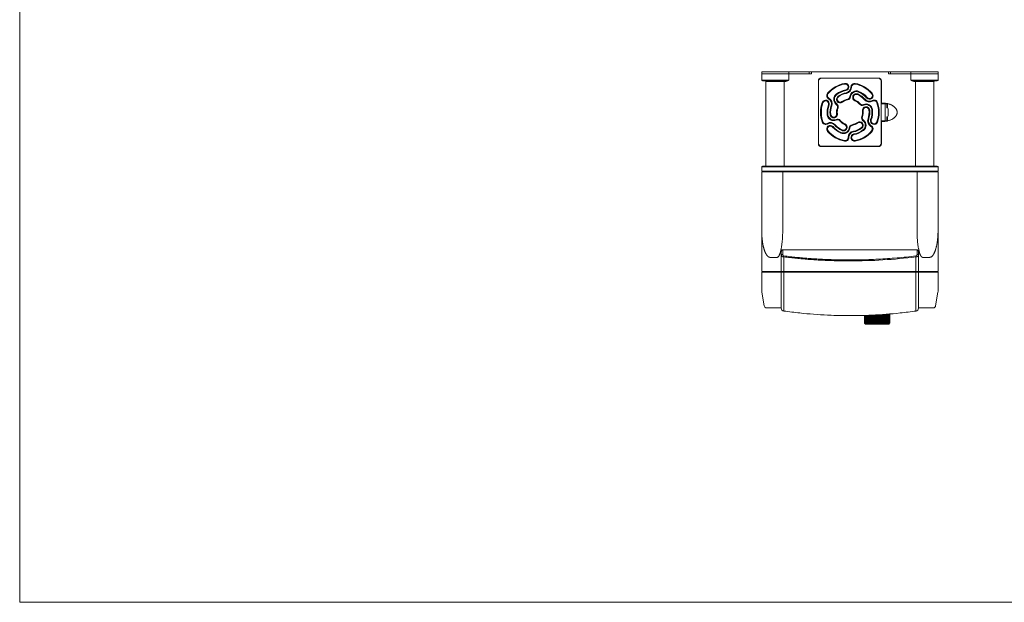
# Model space of a CAD drawing. Header units: millimetres. Extents: x -473 to 23648, y -382 to 1866.
# Tile 1 of 256: x -473 to 231, y -382 to 34. Entities that reach past the tile are written whole.
import ezdxf

# ---------------------------------------------------------------- set-up
doc = ezdxf.new("R2010")
doc.units = ezdxf.units.MM
doc.header["$LTSCALE"] = 80
doc.layers.get('0').update_dxf_attribs({"linetype": 'CONTINUOUS'})

msp = doc.modelspace()

# ---------------------------------------------------------------- linework, layer by layer
at = {"lineweight": 0}
for p, q in [((-472.508, 647.262), (-472.508, -382.445)), ((-472.508, -382.445), (1955.104, -382.445))]:
    msp.add_line(p, q, dxfattribs=at)
at = {"linetype": 'Continuous', "lineweight": 0}
for p, q in [((57.764, -4.635), (57.764, -3.135)), ((57.764, -3.135), (77.146, -3.135)), ((57.764, -4.635), (57.764, -9.135)), ((57.764, -4.635), (91.764, -4.635)), ((57.764, -4.635), (93.257, -4.635)), ((77.146, -3.135), (77.146, -4.635)), ((77.146, -3.135), (93.257, -3.135)), ((77.146, -9.135), (77.146, -4.635)), ((91.764, -4.635), (91.764, -3.135)), ((93.257, -3.135), (93.257, -4.635)), ((93.257, -3.135), (148.27, -3.135)), ((148.27, -3.135), (148.27, -4.635)), ((148.27, -3.135), (153.275, -3.135)), ((148.27, -4.635), (183.764, -4.635)), ((149.764, -3.135), (149.764, -4.635)), ((149.764, -4.635), (153.275, -4.635)), ((153.275, -3.135), (183.764, -3.135)), ((164.382, -3.135), (164.382, -4.635)), ((164.382, -4.635), (164.382, -9.135)), ((164.382, -4.635), (183.764, -4.635)), ((183.764, -3.135), (183.764, -4.635)), ((183.764, -4.635), (183.764, -9.135)), ((57.764, -9.135), (77.146, -9.135)), ((58.264, -9.635), (73.956, -9.635)), ((60.764, -10.135), (60.764, -70.635)), ((73.956, -10.135), (60.764, -10.135)), ((73.764, -9.635), (73.764, -70.635)), ((73.956, -9.635), (73.956, -10.135)), ((74.381, -9.618), (74.446, -10.102)), ((98.264, -54.635), (98.264, -9.635)), ((98.464, -9.835), (98.464, -54.435)), ((141.264, -7.635), (100.264, -7.635)), ((100.264, -7.835), (100.464, -7.835)), ((141.064, -7.835), (100.464, -7.835)), ((106.764, -7.835), (106.764, -7.635)), ((108.264, -7.635), (108.264, -7.835)), ((133.264, -7.635), (133.264, -7.835)), ((134.764, -7.835), (134.764, -7.635)), ((141.064, -7.835), (141.264, -7.835)), ((143.064, -54.435), (143.064, -9.835)), ((143.264, -9.635), (143.264, -25.935)), ((164.382, -9.135), (183.764, -9.135)), ((167.147, -9.618), (167.082, -10.102)), ((167.572, -10.135), (167.572, -9.635)), ((167.572, -9.635), (183.264, -9.635)), ((180.764, -10.135), (167.572, -10.135)), ((167.764, -9.635), (167.764, -70.635)), ((173.764, -9.635), (173.764, -10.135)), ((177.764, -9.635), (177.764, -10.135)), ((180.764, -10.135), (180.764, -70.635)), ((98.264, -20.135), (98.464, -20.135)), ((140.57, -25.154), (140.098, -25.32)), ((143.064, -26.135), (146.064, -26.135)), ((147.564, -25.935), (143.264, -25.935)), ((144.59, -26.135), (144.588, -25.935)), ((146.064, -38.135), (146.064, -26.135)), ((146.064, -26.135), (147.564, -26.135)), ((147.264, -26.135), (147.264, -28.885)), ((147.564, -28.947), (147.564, -25.935)), ((100.464, -29.278), (100.464, -34.991)), ((148.014, -29.635), (148.014, -34.635)), ((101.43, -38.949), (100.958, -39.115)), ((143.064, -38.135), (146.064, -38.135)), ((143.264, -38.335), (143.264, -54.635)), ((143.264, -38.335), (147.564, -38.335)), ((144.664, -38.335), (144.663, -38.135)), ((146.064, -38.135), (147.564, -38.135)), ((147.264, -35.385), (147.264, -38.135)), ((147.564, -38.335), (147.564, -35.322)), ((98.464, -44.135), (98.264, -44.135)), ((98.475, -54.635), (98.264, -54.635)), ((143.264, -54.635), (143.053, -54.635)), ((100.264, -56.635), (141.264, -56.635)), ((100.464, -56.435), (141.064, -56.435)), ((57.764, -74.135), (57.764, -71.135)), ((57.764, -71.135), (183.764, -71.135)), ((57.764, -74.135), (183.764, -74.135)), ((57.764, -116.765), (57.764, -74.635)), ((57.764, -74.635), (183.764, -74.635)), ((58.264, -70.635), (183.264, -70.635)), ((58.364, -74.635), (58.364, -74.235)), ((58.364, -74.235), (183.164, -74.235)), ((59.064, -74.235), (59.064, -74.135)), ((59.064, -74.235), (59.064, -74.135)), ((60.064, -74.635), (60.064, -74.235)), ((60.564, -74.235), (60.564, -74.135)), ((68.754, -74.635), (68.754, -74.235)), ((68.764, -74.135), (68.764, -74.235)), ((71.364, -74.635), (71.364, -74.235)), ((72.064, -74.235), (72.064, -74.135)), ((72.064, -74.235), (72.064, -74.135)), ((72.764, -74.635), (72.764, -116.35)), ((73.064, -74.635), (73.064, -74.235)), ((73.564, -74.235), (73.564, -74.135)), ((167.964, -74.235), (167.964, -74.135)), ((168.464, -74.635), (168.464, -74.235)), ((168.764, -116.35), (168.764, -74.635)), ((169.464, -74.235), (169.464, -74.135)), ((169.464, -74.235), (169.464, -74.135)), ((170.164, -74.635), (170.164, -74.235)), ((172.764, -74.135), (172.764, -74.235)), ((172.781, -74.635), (172.781, -74.235)), ((180.964, -74.235), (180.964, -74.135)), ((181.464, -74.635), (181.464, -74.235)), ((182.464, -74.235), (182.464, -74.135)), ((182.464, -74.235), (182.464, -74.135)), ((183.164, -74.635), (183.164, -74.235)), ((183.764, -71.135), (183.764, -74.135)), ((183.764, -74.635), (183.764, -116.765)), ((183.764, -74.635), (183.764, -116.765)), ((57.764, -145.985), (57.764, -116.765)), ((183.764, -145.985), (183.764, -116.765)), ((71.764, -145.085), (71.764, -131.933)), ((72.764, -133.791), (72.764, -130.485)), ((168.764, -130.485), (72.764, -130.485)), ((168.764, -130.485), (168.764, -133.791)), ((169.764, -131.933), (169.764, -145.085)), ((68.764, -135.842), (63.764, -135.842)), ((73.533, -145.085), (73.533, -135.523)), ((167.995, -145.085), (167.995, -135.523)), ((177.764, -135.842), (172.764, -135.842)), ((183.764, -145.985), (57.764, -145.985)), ((57.764, -159.818), (57.764, -146.485)), ((57.764, -159.819), (57.764, -146.485)), ((57.764, -146.485), (183.764, -146.485)), ((58.464, -146.485), (58.464, -145.985)), ((71.764, -145.085), (71.764, -145.985)), ((71.764, -146.485), (71.764, -168.324)), ((72.464, -146.485), (72.464, -145.985)), ((73.533, -145.085), (73.533, -145.985)), ((73.533, -146.485), (73.533, -168.387)), ((74.771, -146.485), (74.771, -145.985)), ((166.757, -146.485), (166.757, -145.985)), ((167.995, -145.085), (167.995, -145.985)), ((167.995, -146.485), (167.995, -168.385)), ((169.064, -146.485), (169.064, -145.985)), ((169.764, -145.085), (169.764, -145.985)), ((169.764, -146.485), (169.764, -168.324)), ((183.064, -146.485), (183.064, -145.985)), ((183.764, -146.485), (183.764, -159.819)), ((59.472, -170.48), (57.832, -160.641)), ((182.056, -170.48), (183.696, -160.641)), ((71.764, -168.324), (71.764, -172.247)), ((169.764, -172.247), (169.764, -168.324)), ((71.764, -171.985), (61.247, -171.985)), ((180.28, -171.985), (169.763, -171.985)), ((104.831, -177.116), (105.355, -177.14)), ((131.256, -182.785), (131.256, -177.302)), ((131.256, -182.785), (131.256, -177.302)), ((131.256, -182.785), (131.268, -182.785)), ((131.268, -182.785), (131.268, -177.301)), ((131.305, -182.785), (131.305, -177.3)), ((131.305, -182.785), (131.367, -182.785)), ((131.367, -182.785), (131.367, -177.298)), ((131.453, -182.785), (131.453, -177.295)), ((131.453, -182.785), (131.563, -182.785)), ((131.563, -182.785), (131.563, -177.291)), ((131.697, -182.785), (131.697, -177.286)), ((131.697, -182.785), (131.854, -182.785)), ((131.854, -182.785), (131.854, -177.281)), ((132.034, -182.785), (132.034, -177.275)), ((132.034, -182.785), (132.237, -182.785)), ((132.237, -182.785), (132.237, -177.268)), ((132.462, -182.785), (132.462, -177.26)), ((132.462, -182.785), (132.708, -182.785)), ((132.504, -183.085), (132.504, -182.945)), ((132.708, -182.785), (132.708, -177.251)), ((132.96, -183.085), (132.96, -177.243)), ((132.975, -182.785), (132.975, -177.242)), ((132.975, -182.785), (133.262, -182.785)), ((133.262, -182.785), (133.262, -177.232)), ((133.495, -183.085), (133.495, -177.224)), ((133.568, -182.785), (133.568, -177.221)), ((133.568, -182.785), (133.892, -182.785)), ((133.892, -182.785), (133.892, -177.21)), ((134.104, -183.085), (134.104, -177.203)), ((134.234, -182.785), (134.234, -177.198)), ((134.234, -182.785), (134.592, -182.785)), ((134.592, -182.785), (134.592, -177.186)), ((134.781, -183.085), (134.781, -177.179)), ((134.966, -182.785), (134.966, -177.173)), ((134.966, -182.785), (135.354, -182.785)), ((135.354, -182.785), (135.354, -177.159)), ((135.518, -183.085), (135.518, -177.154)), ((135.756, -182.785), (135.756, -177.145)), ((135.756, -182.785), (136.17, -182.785)), ((136.17, -182.785), (136.17, -177.131)), ((136.697, -177.116), (136.173, -177.14)), ((136.306, -183.085), (136.306, -177.128)), ((136.595, -182.785), (136.595, -177.12)), ((136.595, -182.785), (137.031, -182.785)), ((137.031, -182.785), (137.031, -177.099)), ((137.138, -183.085), (137.138, -177.093)), ((137.475, -182.785), (137.475, -177.072)), ((137.475, -182.785), (137.927, -182.785)), ((137.927, -182.785), (137.927, -177.045)), ((138.004, -183.085), (138.004, -177.04)), ((138.385, -182.785), (138.385, -177.017)), ((138.385, -182.785), (138.848, -182.785)), ((138.848, -182.785), (138.848, -176.989)), ((138.895, -183.085), (138.895, -176.986)), ((139.315, -182.785), (139.315, -176.961)), ((139.315, -182.785), (139.785, -182.785)), ((139.785, -182.785), (139.785, -176.932)), ((139.801, -183.085), (139.801, -176.931)), ((140.256, -183.085), (140.256, -176.904)), ((140.256, -182.785), (140.727, -182.785)), ((140.727, -182.785), (140.727, -176.875)), ((141.166, -183.085), (141.166, -176.849)), ((141.197, -182.785), (141.197, -176.847)), ((141.197, -182.785), (141.664, -182.785)), ((141.664, -182.785), (141.664, -176.818)), ((142.065, -183.085), (142.065, -176.794)), ((142.127, -182.785), (142.127, -176.79)), ((142.127, -182.785), (142.585, -182.785)), ((142.585, -182.785), (142.585, -176.762)), ((142.945, -183.085), (142.945, -176.741)), ((143.037, -182.785), (143.037, -176.735)), ((143.037, -182.785), (143.481, -182.785)), ((143.481, -182.785), (143.481, -176.708)), ((143.795, -183.085), (143.795, -176.689)), ((143.917, -182.785), (143.917, -176.682)), ((143.917, -182.785), (144.342, -182.785)), ((144.342, -182.785), (144.342, -176.656)), ((144.606, -183.085), (144.606, -176.64)), ((144.756, -182.785), (144.756, -176.631)), ((144.756, -182.785), (145.158, -182.785)), ((145.158, -182.785), (145.158, -176.606)), ((145.37, -183.085), (145.37, -176.594)), ((145.546, -182.785), (145.546, -176.583)), ((145.546, -182.785), (145.92, -182.785)), ((145.92, -182.785), (145.92, -176.56)), ((146.078, -183.085), (146.078, -176.551)), ((146.278, -182.785), (146.278, -176.539)), ((146.278, -182.785), (146.62, -182.785)), ((146.62, -182.785), (146.62, -176.508)), ((146.721, -183.085), (146.721, -176.499)), ((146.944, -182.785), (146.944, -176.479)), ((146.944, -182.785), (147.25, -182.785)), ((147.25, -182.785), (147.25, -176.452)), ((147.295, -183.085), (147.295, -176.448)), ((147.537, -182.785), (147.537, -176.426)), ((147.537, -182.785), (147.804, -182.785)), ((147.791, -183.085), (147.791, -182.88)), ((147.804, -182.785), (147.804, -176.403)), ((148.05, -182.785), (148.05, -176.381)), ((148.05, -182.785), (148.275, -182.785)), ((148.275, -182.785), (148.275, -176.36)), ((148.478, -182.785), (148.478, -176.342)), ((148.478, -182.785), (148.658, -182.785)), ((148.658, -182.785), (148.658, -176.326)), ((148.816, -182.785), (148.816, -176.312)), ((148.816, -182.785), (148.949, -182.785)), ((148.949, -182.785), (148.949, -176.3)), ((149.059, -182.785), (149.059, -176.29)), ((149.059, -182.785), (149.145, -182.785)), ((149.145, -182.785), (149.145, -176.283)), ((149.207, -182.785), (149.207, -176.277)), ((149.207, -182.785), (149.244, -182.785)), ((149.244, -182.785), (149.244, -176.274)), ((149.256, -182.785), (149.256, -176.273)), ((149.256, -182.785), (149.256, -176.273)), ((131.604, -183.085), (131.568, -183.085)), ((131.663, -183.085), (131.663, -183.071)), ((131.663, -183.085), (148.908, -183.085)), ((131.756, -183.085), (131.756, -183.285)), ((148.756, -183.285), (131.756, -183.285)), ((131.853, -183.085), (131.853, -183.048)), ((148.456, -183.585), (132.056, -183.585)), ((132.134, -183.085), (132.134, -183.013)), ((148.204, -183.085), (148.204, -182.983)), ((148.53, -183.085), (148.53, -183.034)), ((148.756, -183.085), (148.756, -183.285)), ((148.766, -183.085), (148.766, -183.061)), ((148.908, -183.085), (148.908, -183.075)), ((148.956, -183.085), (148.944, -183.085))]:
    msp.add_line(p, q, dxfattribs=at)
for centre, radius, start, end in [((58.264, -9.135), 0.5, 180, 270), ((60.264, -10.135), 0.5, 0, 90), ((70.264, -10.135), 0.5, 0, 90), ((73.957, -4.063), 5.572, 269.986125, 274.362795), ((73.957, -6.419), 3.716, 269.980638, 277.559626), ((100.264, -9.635), 2, 90, 180), ((100.464, -9.835), 2, 90, 180), ((120.764, -32.135), 21, 100.583803, 139.416472), ((120.764, -32.135), 20.5, 100.583803, 139.416472), ((117.389, -14.072), 2.625, 280.583803, 100.583803), ((117.389, -14.072), 2.125, 280.583803, 100.583803), ((117.389, -14.072), 4.125, 280.583803, 0), ((117.389, -14.072), 4.625, 280.583803, 0), ((124.139, -14.072), 2.625, 79.416197, 180), ((124.139, -14.072), 2.125, 79.416197, 180), ((120.764, -32.135), 20.5, 40.583138, 79.416197), ((120.764, -32.135), 21, 40.583138, 79.416197), ((141.064, -9.835), 2, 0, 90), ((141.264, -9.635), 2, 0, 90), ((167.569, -6.447), 3.687, 262.411348, 270.048771), ((167.568, -4.116), 5.519, 265.616334, 270.035015), ((171.264, -10.135), 0.5, 90, 180), ((181.264, -10.135), 0.5, 90, 180), ((183.264, -9.135), 0.5, 270, 0), ((106.809, -20.181), 2.625, 139.416472, 239.998384), ((106.809, -20.181), 2.125, 139.416472, 239.998384), ((113.84, -22.796), 4.625, 126.556193, 233.433463), ((113.84, -22.796), 4.125, 126.556193, 233.433463), ((120.764, -32.135), 16.25, 100.583803, 126.556193), ((113.84, -22.796), 2.625, 126.556193, 306.556193), ((120.764, -32.135), 15.75, 100.583803, 126.556193), ((113.84, -22.796), 2.125, 126.556193, 306.556193), ((120.764, -32.135), 14.25, 100.583803, 126.556193), ((120.764, -32.135), 13.75, 100.583803, 126.556193), ((118.683, -20.697), 2.125, 280.310168, 353.431523), ((118.683, -20.697), 2.625, 280.310168, 353.431523), ((125.389, -21.469), 4.625, 66.556193, 173.431523), ((125.389, -21.469), 4.125, 66.556193, 173.431523), ((125.389, -21.469), 2.625, 66.556193, 246.007622), ((125.389, -21.469), 2.125, 66.556193, 245.929716), ((120.764, -32.135), 13.75, 40.583803, 66.556193), ((120.764, -32.135), 14.25, 40.583803, 66.556193), ((120.764, -32.135), 15.75, 40.583803, 66.556193), ((120.764, -32.135), 16.25, 40.583803, 66.556193), ((134.719, -20.181), 2.625, 220.583803, 40.583138), ((134.719, -20.181), 2.125, 220.583803, 40.583138), ((120.764, -32.135), 21, 160.485077, 199.416042), ((120.764, -32.135), 20.5, 160.493911, 171.990057), ((103.434, -26.026), 2.625, 340.583803, 159.792941), ((103.434, -26.026), 2.125, 340.583803, 159.715313), ((120.764, -32.135), 16.25, 160.583803, 186.556193), ((120.764, -32.135), 15.75, 160.583803, 186.556193), ((103.434, -26.026), 4.125, 340.583803, 59.998384), ((103.434, -26.026), 4.625, 340.583803, 59.998384), ((120.764, -32.135), 14.25, 160.583803, 186.556193), ((120.764, -32.135), 13.75, 160.583803, 186.556193), ((109.818, -28.218), 2.125, 340.310732, 53.433463), ((109.818, -28.218), 2.625, 340.310732, 53.433463), ((120.764, -32.135), 9.5, 100.310168, 126.556193), ((120.764, -32.135), 9, 100.310168, 126.556193), ((120.764, -32.135), 9, 40.309015, 66.715163), ((120.764, -32.135), 9.5, 40.309015, 66.69535), ((129.629, -24.614), 2.625, 220.309015, 293.430923), ((129.629, -24.614), 2.125, 220.309015, 293.430923), ((132.313, -30.808), 4.625, 6.556193, 113.430923), ((132.313, -30.808), 4.125, 6.556193, 113.430923), ((134.719, -20.181), 4.625, 220.583803, 299.999888), ((134.719, -20.181), 4.125, 220.583803, 299.999888), ((138.094, -26.026), 2.625, 19.415493, 119.999888), ((138.094, -26.026), 2.125, 19.415493, 119.999888), ((120.764, -32.135), 20.5, 340.527642, 19.415493), ((120.764, -32.135), 21, 340.522248, 19.415493), ((120.764, -32.135), 20.5, 188.009943, 199.416042), ((109.215, -33.462), 4.625, 186.556193, 293.434803), ((109.215, -33.462), 4.125, 186.556193, 293.434803), ((109.215, -33.462), 2.125, 186.556193, 6.55593), ((120.764, -32.135), 9.5, 160.310732, 186.55593), ((120.764, -32.135), 9, 160.310732, 186.55593), ((131.709, -36.052), 2.625, 160.308426, 233.432263), ((120.764, -32.135), 9, 340.308426, 6.67784), ((132.313, -30.808), 2.625, 6.556193, 186.130897), ((120.764, -32.135), 9.5, 340.308426, 6.662534), ((132.313, -30.808), 2.125, 6.556193, 186.070629), ((120.764, -32.135), 13.75, 340.583803, 6.556193), ((120.764, -32.135), 14.25, 340.583803, 6.556193), ((120.764, -32.135), 15.75, 340.583803, 6.556193), ((120.764, -32.135), 16.25, 340.583803, 6.556193), ((147.264, -29.635), 0.75, 0, 90), ((147.264, -34.635), 0.75, 270, 0), ((103.434, -38.243), 2.625, 199.416042, 299.996657), ((103.434, -38.243), 2.125, 199.416042, 299.996657), ((106.808, -44.089), 2.625, 40.583803, 219.556223), ((106.808, -44.089), 4.625, 40.583803, 119.996657), ((106.808, -44.089), 2.125, 40.583803, 219.4554), ((106.808, -44.089), 4.125, 40.583803, 119.996657), ((120.763, -32.135), 14.25, 220.583803, 246.556193), ((120.763, -32.135), 13.75, 220.583803, 246.556193), ((111.899, -39.655), 2.625, 40.310143, 113.434803), ((111.899, -39.655), 2.125, 40.310143, 113.434803), ((120.764, -32.135), 9.5, 220.310143, 246.55487), ((120.764, -32.135), 9, 220.310143, 246.55487), ((116.138, -42.8), 2.125, 246.556193, 66.55487), ((122.844, -43.572), 2.625, 100.30899, 173.434203), ((122.844, -43.572), 2.125, 100.30899, 173.434203), ((120.764, -32.135), 9, 280.30899, 306.554074), ((120.764, -32.135), 9.5, 280.30899, 306.554074), ((127.687, -41.473), 2.625, 306.556193, 126.554074), ((127.687, -41.473), 2.125, 306.556193, 126.554074), ((131.709, -36.052), 2.125, 160.308426, 233.432263), ((127.687, -41.473), 4.125, 306.556193, 53.432263), ((127.687, -41.473), 4.625, 306.556193, 53.432263), ((138.094, -38.243), 4.625, 160.583803, 239.998161), ((138.094, -38.243), 4.125, 160.583803, 239.998161), ((138.094, -38.243), 2.625, 160.583803, 340.099638), ((138.094, -38.243), 2.125, 160.583803, 340.052232), ((134.719, -44.089), 2.625, 319.415063, 59.998161), ((144.465, -23.993), 14.688, 265.308483, 272.860863), ((120.764, -32.135), 21, 220.455038, 259.415337), ((120.764, -32.135), 20.5, 220.466509, 259.415337), ((120.763, -32.135), 16.25, 220.583803, 246.556193), ((120.763, -32.135), 15.75, 220.583803, 246.556193), ((116.138, -42.8), 4.625, 246.556193, 353.434203), ((116.138, -42.8), 4.125, 246.556193, 353.434203), ((124.139, -50.197), 4.625, 100.583803, 179.996545), ((124.139, -50.197), 4.125, 100.583803, 179.996545), ((124.139, -50.197), 2.625, 100.583803, 279.65597), ((124.139, -50.197), 2.125, 100.583803, 279.565003), ((120.764, -32.135), 13.75, 280.583803, 306.556193), ((120.764, -32.135), 14.25, 280.583803, 306.556193), ((120.764, -32.135), 15.75, 280.583803, 306.556193), ((120.764, -32.135), 16.25, 280.583803, 306.556193), ((120.764, -32.135), 20.5, 280.477273, 319.415063), ((120.764, -32.135), 21, 280.466923, 319.415063), ((134.719, -44.089), 2.125, 319.415063, 59.998161), ((100.264, -54.635), 2, 180, 270), ((100.464, -54.435), 2, 180, 270), ((117.389, -50.197), 2.625, 259.415337, 359.996545), ((117.389, -50.197), 2.125, 259.415337, 359.996545), ((141.064, -54.435), 2, 270, 0), ((141.264, -54.635), 2, 270, 0), ((58.264, -71.135), 0.5, 90, 180), ((183.264, -71.135), 0.5, 0, 90), ((120.751, 252.957), 391.342, 270.001868, 276.933797), ((62.764, -159.819), 5, 180, 189.462322), ((178.764, -159.819), 5, 350.537678, 0), ((61.247, -170.185), 1.8, 189.462322, 270), ((73.764, -172.247), 2, 180, 262.118856), ((120.737, 167.104), 344.587, 262.11924, 264.035854), ((120.782, 167.532), 345.017, 264.035647, 267.349992), ((120.745, 167.532), 345.017, 272.650007, 275.964353), ((120.791, 167.104), 344.587, 275.964146, 277.88076), ((167.764, -172.247), 2, 277.881145, 359.999999), ((180.28, -170.185), 1.8, 270.002278, 350.538052), ((120.766, 167.103), 344.588, 267.436618, 269.999553), ((120.761, 167.103), 344.588, 270.000447, 272.563382), ((131.556, -182.785), 0.3, 180, 252.000003), ((131.565, -182.785), 0.296, 180.000491, 181.106803), ((131.568, -182.785), 0.3, 181.050495, 267.720313), ((148.956, -182.785), 0.3, 270, 0), ((148.944, -182.785), 0.3, 272.337629, 0.040755), ((131.604, -182.785), 0.299, 260.63822, 263.151695), ((131.568, -182.789), 0.296, 267.732371, 269.998003), ((131.604, -182.789), 0.296, 263.140538, 269.9847), ((131.663, -182.791), 0.294, 258.444135, 269.965034), ((131.746, -182.798), 0.287, 251.648608, 253.615991), ((131.747, -182.796), 0.289, 253.610816, 269.946435), ((132.056, -183.285), 0.3, 180, 270.000008), ((131.853, -182.802), 0.282, 251.440257, 269.935714), ((131.982, -182.81), 0.274, 251.165083, 269.924932), ((148.456, -183.285), 0.3, 269.999992, 0), ((148.53, -182.81), 0.274, 270.075068, 288.834924), ((148.659, -182.802), 0.282, 270.064286, 288.559747), ((148.766, -182.796), 0.289, 270.053565, 286.389184), ((148.766, -182.798), 0.287, 286.384009, 288.35139), ((148.849, -182.791), 0.294, 270.034966, 281.555865), ((148.908, -182.789), 0.296, 270.0153, 276.859462), ((148.944, -182.789), 0.296, 270.002094, 272.324726)]:
    msp.add_arc(centre, radius, start, end, dxfattribs=at)
for points, start_tangent, end_tangent in [([(71.951, -9.135), (71.949, -9.206), (71.941, -9.275), (71.928, -9.342), (71.911, -9.405), (71.889, -9.462), (71.863, -9.512), (71.833, -9.555), (71.801, -9.589), (71.767, -9.614), (71.731, -9.629), (71.694, -9.635)], (0, -1), (-1, 0)), ([(74.573, -9.135), (74.571, -9.207), (74.562, -9.279), (74.549, -9.347), (74.531, -9.411), (74.508, -9.468), (74.481, -9.519), (74.45, -9.561), (74.417, -9.595), (74.381, -9.618)], (0, -1), (-0.8921167, -0.4518051)), ([(75.936, -9.385), (75.466, -9.472), (75.054, -9.54), (74.694, -9.588), (74.381, -9.618)], (-0.9814969, -0.1914782), (-0.9971471, -0.0754826)), ([(76.04, -9.635), (75.587, -9.81), (75.171, -9.945), (74.791, -10.042), (74.446, -10.102)], (-0.9241111, -0.3821238), (-0.9911384, -0.1328331)), ([(77.146, -9.135), (76.746, -9.219), (76.344, -9.303), (75.936, -9.385)], (-0.9782309, -0.2075194), (-0.9814949, -0.1914883)), ([(77.146, -9.135), (76.785, -9.304), (76.419, -9.471), (76.04, -9.635)], (-0.9045294, -0.4264113), (-0.9241269, -0.3820857)), ([(165.488, -9.635), (165.109, -9.471), (164.742, -9.304), (164.382, -9.135)], (-0.9241269, 0.3820857), (-0.9045294, 0.4264113)), ([(165.591, -9.385), (165.184, -9.303), (164.782, -9.219), (164.382, -9.135)], (-0.9814949, 0.1914883), (-0.9782309, 0.2075193)), ([(167.082, -10.102), (166.736, -10.042), (166.356, -9.945), (165.941, -9.81), (165.488, -9.635)], (-0.9911384, 0.132833), (-0.9241112, 0.3821237)), ([(167.147, -9.618), (166.834, -9.588), (166.474, -9.54), (166.061, -9.472), (165.591, -9.385)], (-0.9971471, 0.0754826), (-0.9814969, 0.1914781)), ([(166.954, -9.135), (166.957, -9.207), (166.965, -9.279), (166.979, -9.347), (166.997, -9.411), (167.02, -9.468), (167.047, -9.519), (167.078, -9.561), (167.111, -9.595), (167.147, -9.618)], (0, -1), (0.8921167, -0.4518051)), ([(169.576, -9.135), (169.579, -9.206), (169.587, -9.275), (169.599, -9.342), (169.617, -9.405), (169.639, -9.462), (169.665, -9.512), (169.694, -9.555), (169.727, -9.589), (169.761, -9.614), (169.797, -9.629), (169.833, -9.635)], (0, -1), (1, 0)), ([(143.264, -25.638), (144.23, -25.59), (145.198, -25.607), (146.158, -25.686), (147.097, -25.827), (147.566, -25.922)], (0.9966401, 0.081906), (0.976625, -0.2149502)), ([(147.566, -25.922), (148.003, -26.026), (148.867, -26.277), (149.678, -26.574), (150.429, -26.909), (151.113, -27.274), (151.722, -27.656), (152.247, -28.042), (152.696, -28.423), (153.078, -28.799), (153.404, -29.169), (153.68, -29.532), (153.911, -29.89), (154.102, -30.243), (154.257, -30.592), (154.379, -30.938), (154.468, -31.282), (154.527, -31.623), (154.556, -31.964), (154.556, -32.304), (154.527, -32.645), (154.468, -32.987), (154.379, -33.33), (154.258, -33.676), (154.103, -34.025), (153.911, -34.378), (153.68, -34.736), (153.404, -35.1), (153.079, -35.469), (152.696, -35.845), (152.248, -36.226), (151.722, -36.612), (151.113, -36.995), (150.429, -37.36), (149.678, -37.695), (148.867, -37.992), (148.003, -38.243), (147.566, -38.347)], (0.976625, -0.2149502), (-0.976625, -0.2149502)), ([(111.823, -33.162), (111.838, -33.361), (111.838, -33.562), (111.822, -33.763), (111.792, -33.962), (111.746, -34.158), (111.685, -34.349), (111.61, -34.536), (111.52, -34.716), (111.418, -34.889), (111.302, -35.054), (111.174, -35.209), (111.034, -35.354), (110.884, -35.488), (110.724, -35.609), (110.555, -35.719), (110.378, -35.815), (110.195, -35.897), (110.005, -35.965), (109.811, -36.018), (109.614, -36.056), (109.414, -36.079), (109.213, -36.087), (109.012, -36.079), (108.812, -36.056), (108.615, -36.017), (108.421, -35.964), (108.232, -35.896), (108.048, -35.813), (107.871, -35.717), (107.703, -35.608), (107.543, -35.486), (107.393, -35.352), (107.253, -35.207), (107.126, -35.051), (107.01, -34.887), (106.907, -34.714), (106.818, -34.533), (106.743, -34.346), (106.683, -34.154), (106.637, -33.959), (106.607, -33.762)], (0.114173, -0.9934609), (-0.1141776, 0.9934604)), ([(115.094, -45.208), (115.28, -45.281), (115.472, -45.339), (115.669, -45.383), (115.868, -45.411), (116.069, -45.424), (116.27, -45.422), (116.47, -45.404), (116.669, -45.371), (116.864, -45.323), (117.055, -45.26), (117.241, -45.182), (117.42, -45.091), (117.592, -44.986), (117.755, -44.868), (117.909, -44.738), (118.052, -44.597), (118.184, -44.445), (118.304, -44.284), (118.411, -44.114), (118.505, -43.936), (118.585, -43.751), (118.651, -43.561), (118.702, -43.367), (118.737, -43.169), (118.758, -42.969), (118.763, -42.768), (118.753, -42.567), (118.727, -42.367), (118.687, -42.17), (118.631, -41.977), (118.561, -41.788), (118.476, -41.606), (118.378, -41.43), (118.266, -41.263), (118.142, -41.104), (118.007, -40.956), (117.86, -40.818), (117.703, -40.692), (117.537, -40.578), (117.363, -40.478), (117.183, -40.392)], (0.9174507, -0.3978495), (-0.9174415, 0.3978707)), ([(147.566, -38.347), (147.097, -38.442), (146.158, -38.583), (145.198, -38.662)], (-0.976625, -0.2149502), (-0.9987535, -0.049914)), ([(63.764, -135.842), (63.6, -135.835), (63.428, -135.812), (63.246, -135.771), (63.055, -135.708), (62.853, -135.621), (62.641, -135.505), (62.419, -135.357), (62.19, -135.174), (61.949, -134.948), (61.696, -134.673), (61.449, -134.365), (61.224, -134.048), (61.019, -133.729), (60.827, -133.401), (60.642, -133.055), (60.456, -132.68), (60.272, -132.279), (60.095, -131.86), (59.921, -131.416), (59.746, -130.935), (59.569, -130.404), (59.386, -129.811), (59.2, -129.15), (59.012, -128.414), (58.825, -127.6), (58.641, -126.699), (58.462, -125.699), (58.292, -124.588), (58.133, -123.352), (57.992, -121.974), (57.876, -120.434), (57.795, -118.707), (57.764, -116.765)], (-1, 0.0001931), (0, 1)), ([(68.764, -135.842), (68.876, -135.834), (68.992, -135.81), (69.112, -135.768), (69.241, -135.703), (69.378, -135.611), (69.523, -135.488), (69.673, -135.332), (69.827, -135.14), (69.986, -134.91), (70.147, -134.64), (70.31, -134.326), (70.476, -133.965), (70.644, -133.554), (70.814, -133.087), (70.985, -132.561), (71.157, -131.968), (71.33, -131.303), (71.502, -130.56), (71.673, -129.729), (71.841, -128.802), (72.005, -127.77), (72.164, -126.62), (72.313, -125.339), (72.45, -123.913), (72.571, -122.324), (72.67, -120.551), (72.738, -118.57), (72.764, -116.35)], (1, -0.0000607), (-0.0000007, 1)), ([(168.764, -116.35), (168.789, -118.554), (168.857, -120.524), (168.954, -122.29), (169.074, -123.874), (169.21, -125.298), (169.359, -126.577), (169.516, -127.728), (169.68, -128.762), (169.847, -129.69), (170.018, -130.524), (170.19, -131.27), (170.362, -131.938), (170.534, -132.534), (170.706, -133.064), (170.876, -133.534), (171.044, -133.949), (171.211, -134.312), (171.375, -134.629), (171.536, -134.901), (171.695, -135.133), (171.85, -135.326), (172.001, -135.484), (172.146, -135.608), (172.284, -135.701), (172.413, -135.767), (172.534, -135.81), (172.65, -135.834), (172.764, -135.842)], (-0.0000007, -1), (1, 0.0000656)), ([(183.764, -116.765), (183.733, -118.701), (183.652, -120.424), (183.537, -121.961), (183.397, -123.336), (183.238, -124.571), (183.068, -125.681), (182.89, -126.68), (182.706, -127.58), (182.52, -128.394), (182.333, -129.13), (182.147, -129.792), (181.965, -130.384), (181.788, -130.914), (181.615, -131.394), (181.441, -131.839), (181.263, -132.261), (181.078, -132.669), (180.888, -133.051), (180.7, -133.402), (180.506, -133.733), (180.3, -134.054), (180.074, -134.372), (179.825, -134.681), (179.571, -134.956), (179.331, -135.179), (179.103, -135.361), (178.882, -135.507), (178.671, -135.623), (178.471, -135.709), (178.28, -135.771), (178.099, -135.812), (177.927, -135.835), (177.764, -135.842)], (0, -1), (-1, -0.0001883)), ([(71.764, -131.933), (71.775, -131.716), (71.808, -131.507), (71.86, -131.312), (71.928, -131.137), (72.008, -130.985), (72.096, -130.855), (72.188, -130.749), (72.284, -130.662), (72.38, -130.595), (72.476, -130.546), (72.573, -130.511), (72.668, -130.491), (72.764, -130.485)], (0, 1), (1, 0)), ([(168.764, -130.485), (168.859, -130.491), (168.955, -130.511), (169.051, -130.546), (169.148, -130.595), (169.244, -130.662), (169.339, -130.749), (169.432, -130.855), (169.52, -130.985), (169.599, -131.137), (169.667, -131.312), (169.719, -131.507), (169.752, -131.716), (169.764, -131.933)], (1, 0), (0, -1)), ([(71.764, -134.481), (71.772, -134.391), (71.798, -134.303), (71.84, -134.217), (71.898, -134.136), (71.97, -134.061), (72.057, -133.993), (72.155, -133.934), (72.264, -133.884), (72.381, -133.844), (72.505, -133.815), (72.633, -133.797), (72.764, -133.791)], (0, 1), (1, 0)), ([(73.533, -135.523), (73.348, -135.507), (73.162, -135.482), (72.979, -135.446), (72.8, -135.4), (72.629, -135.345), (72.467, -135.28), (72.317, -135.206), (72.18, -135.122), (72.059, -135.03), (71.956, -134.93), (71.873, -134.824), (71.813, -134.712), (71.776, -134.598), (71.764, -134.481)], (-0.9981719, 0.0604395), (0.0000267, 1)), ([(73.648, -134.833), (73.556, -134.817), (73.463, -134.791), (73.372, -134.756), (73.282, -134.71), (73.197, -134.655), (73.116, -134.59), (73.04, -134.515), (72.972, -134.431), (72.911, -134.339), (72.86, -134.239), (72.819, -134.133), (72.788, -134.022), (72.77, -133.907), (72.764, -133.791)], (-0.992651, 0.1210121), (-0.0000041, 1)), ([(73.533, -135.523), (73.549, -135.396), (73.567, -135.271), (73.586, -135.151), (73.606, -135.036), (73.627, -134.93), (73.648, -134.833)], (0.1194018, 0.992846), (0.2268379, 0.9739325)), ([(120.764, -138.385), (116.108, -138.36), (111.659, -138.286), (107.372, -138.168), (103.202, -138.006), (99.104, -137.802), (95.033, -137.555), (90.944, -137.262), (86.794, -136.919), (82.538, -136.519), (78.132, -136.057), (73.533, -135.523)], (-1, 0.0000005), (-0.9926851, 0.1207327)), ([(120.764, -137.695), (116.118, -137.669), (111.68, -137.595), (107.403, -137.477), (103.244, -137.316), (99.156, -137.112), (95.096, -136.865), (91.018, -136.572), (86.878, -136.229), (82.632, -135.829), (78.237, -135.367), (73.648, -134.833)], (-1, 0.0000004), (-0.9926527, 0.1209983)), ([(167.879, -134.833), (161.169, -135.592), (154.444, -136.234), (147.709, -136.761), (140.968, -137.17), (134.227, -137.462), (127.491, -137.637), (120.764, -137.695)], (-0.9926527, -0.1209986), (-1, -0.0000001)), ([(168.764, -133.791), (168.758, -133.907), (168.739, -134.022), (168.709, -134.133), (168.668, -134.239), (168.616, -134.339), (168.556, -134.431), (168.487, -134.515), (168.412, -134.59), (168.331, -134.655), (168.245, -134.71), (168.156, -134.756), (168.064, -134.791), (167.972, -134.817), (167.879, -134.833)], (-0.0000044, -1), (-0.9926517, -0.1210069)), ([(167.995, -135.523), (167.979, -135.396), (167.961, -135.271), (167.942, -135.151), (167.921, -135.036), (167.9, -134.93), (167.879, -134.833)], (-0.1194065, 0.9928455), (-0.2268317, 0.973934)), ([(169.764, -134.481), (169.751, -134.598), (169.715, -134.712), (169.654, -134.824), (169.572, -134.93), (169.469, -135.03), (169.348, -135.122), (169.211, -135.206), (169.06, -135.28), (168.898, -135.345), (168.727, -135.4), (168.549, -135.446), (168.365, -135.482), (168.18, -135.507), (167.995, -135.523)], (0.0000301, -1), (-0.9981718, -0.0604401)), ([(169.764, -134.481), (169.755, -134.391), (169.73, -134.303), (169.688, -134.217), (169.63, -134.136), (169.557, -134.061), (169.471, -133.993), (169.373, -133.934), (169.264, -133.884), (169.146, -133.844), (169.023, -133.815), (168.894, -133.797), (168.764, -133.791)], (0, 1), (-1, 0.0000011)), ([(73.533, -168.387), (73.545, -169.625), (73.554, -170.787), (73.557, -171.837), (73.552, -172.713), (73.54, -173.393), (73.524, -173.867), (73.506, -174.137), (73.49, -174.228)], (0.0097299, -0.9999527), (-0.7676197, -0.6409056)), ([(168.038, -174.228), (168.021, -174.128), (168.002, -173.829), (167.985, -173.304), (167.974, -172.549), (167.97, -171.611), (167.974, -170.677), (167.98, -169.866), (167.988, -169.125), (167.995, -168.385)], (-0.7674319, 0.6411304), (0.009685, 0.9999531)), ([(131.556, -183.081), (131.512, -183.07), (131.428, -183.027), (131.362, -182.961), (131.32, -182.877), (131.305, -182.785)], (-0.9866821, 0.1626605), (0, 1)), ([(131.367, -182.785), (131.381, -182.877), (131.424, -182.961), (131.489, -183.027), (131.572, -183.07), (131.605, -183.079)], (0, -1), (0.9797919, -0.2000198)), ([(131.656, -183.07), (131.574, -183.027), (131.509, -182.961), (131.467, -182.877), (131.453, -182.785)], (-0.9491369, 0.3148636), (0, 1)), ([(131.563, -182.785), (131.577, -182.877), (131.618, -182.961), (131.682, -183.027), (131.763, -183.07)], (0, -1), (0.947949, -0.3184222)), ([(131.894, -183.07), (131.814, -183.027), (131.751, -182.961), (131.711, -182.877), (131.697, -182.785)], (-0.9464493, 0.3228526), (0, 1)), ([(131.854, -182.785), (131.868, -182.877), (131.907, -182.961), (131.969, -183.027), (132.047, -183.07)], (0, -1), (0.9446062, -0.3282061)), ([(132.16, -183.037), (132.147, -183.027), (132.087, -182.961), (132.048, -182.877), (132.034, -182.785)], (-0.8182728, 0.5748301), (0, 1)), ([(132.237, -182.785), (132.25, -182.877), (132.288, -182.961), (132.347, -183.027)], (0, -1), (0.7749743, -0.6319927)), ([(132.569, -183.027), (132.512, -182.961), (132.475, -182.877), (132.462, -182.785)], (-0.7661025, 0.6427184), (0, 1)), ([(132.708, -182.785), (132.72, -182.877), (132.756, -182.961), (132.812, -183.027), (132.882, -183.07), (132.96, -183.085)], (0, -1), (1, 0)), ([(133.218, -183.085), (133.143, -183.07), (133.075, -183.027), (133.021, -182.961), (132.987, -182.877), (132.975, -182.785)], (-1, 0), (0, 1)), ([(133.262, -182.785), (133.273, -182.877), (133.306, -182.961), (133.358, -183.027), (133.423, -183.07), (133.495, -183.085)], (0, -1), (1, 0)), ([(133.791, -183.085), (133.722, -183.07), (133.66, -183.027), (133.61, -182.961), (133.579, -182.877), (133.568, -182.785)], (-1, 0), (0, 1)), ([(133.892, -182.785), (133.903, -182.877), (133.933, -182.961), (133.98, -183.027), (134.039, -183.07), (134.104, -183.085)], (0, -1), (1, 0)), ([(134.435, -183.085), (134.373, -183.07), (134.317, -183.027), (134.272, -182.961), (134.244, -182.877), (134.234, -182.785)], (-1, 0), (0, 1)), ([(134.592, -182.785), (134.601, -182.877), (134.628, -182.961), (134.67, -183.027), (134.723, -183.07), (134.781, -183.085)], (0, -1), (1, 0)), ([(135.142, -183.085), (135.088, -183.07), (135.039, -183.027), (135, -182.961), (134.975, -182.877), (134.966, -182.785)], (-1, 0), (0, 1)), ([(135.354, -182.785), (135.362, -182.877), (135.386, -182.961), (135.422, -183.027), (135.467, -183.07), (135.518, -183.085)], (0, -1), (1, 0)), ([(135.906, -183.085), (135.86, -183.07), (135.818, -183.027), (135.785, -182.961), (135.763, -182.877), (135.756, -182.785)], (-1, 0), (0, 1)), ([(136.17, -182.785), (136.177, -182.877), (136.196, -182.961), (136.226, -183.027), (136.264, -183.07), (136.306, -183.085)], (0, -1), (1, 0)), ([(136.718, -183.085), (136.68, -183.07), (136.646, -183.027), (136.619, -182.961), (136.601, -182.877), (136.595, -182.785)], (-1, 0), (0, 1)), ([(137.031, -182.785), (137.036, -182.877), (137.051, -182.961), (137.075, -183.027), (137.105, -183.07), (137.138, -183.085)], (0, -1), (1, 0)), ([(137.568, -183.085), (137.539, -183.07), (137.513, -183.027), (137.493, -182.961), (137.48, -182.877), (137.475, -182.785)], (-1, 0), (0, 1)), ([(137.927, -182.785), (137.931, -182.877), (137.942, -182.961), (137.959, -183.027), (137.98, -183.07), (138.004, -183.085)], (0, -1), (1, 0)), ([(138.447, -183.085), (138.428, -183.07), (138.411, -183.027), (138.397, -182.961), (138.388, -182.877), (138.385, -182.785)], (-1, 0), (0, 1)), ([(138.848, -182.785), (138.851, -182.877), (138.857, -182.961), (138.868, -183.027), (138.881, -183.07), (138.895, -183.085)], (0, -1), (1, 0)), ([(139.347, -183.085), (139.337, -183.07), (139.328, -183.027), (139.321, -182.961), (139.317, -182.877), (139.315, -182.785)], (-1, 0), (0, 1)), ([(139.785, -182.785), (139.786, -182.877), (139.788, -182.961), (139.792, -183.027), (139.796, -183.07), (139.801, -183.085)], (0, -1), (1, 0)), ([(140.727, -182.785), (140.726, -182.877), (140.724, -182.961), (140.721, -183.027), (140.716, -183.07), (140.711, -183.085)], (0, -1), (-1, 0)), ([(141.166, -183.085), (141.175, -183.07), (141.184, -183.027), (141.191, -182.961), (141.195, -182.877), (141.197, -182.785)], (1, 0), (0, 1)), ([(141.664, -182.785), (141.662, -182.877), (141.655, -182.961), (141.645, -183.027), (141.632, -183.07), (141.617, -183.085)], (0, -1), (-1, 0)), ([(142.065, -183.085), (142.084, -183.07), (142.102, -183.027), (142.115, -182.961), (142.124, -182.877), (142.127, -182.785)], (1, 0), (0, 1)), ([(142.585, -182.785), (142.582, -182.877), (142.571, -182.961), (142.553, -183.027), (142.532, -183.07), (142.508, -183.085)], (0, -1), (-1, 0)), ([(142.945, -183.085), (142.973, -183.07), (142.999, -183.027), (143.02, -182.961), (143.033, -182.877), (143.037, -182.785)], (1, 0), (0, 1)), ([(143.481, -182.785), (143.476, -182.877), (143.461, -182.961), (143.437, -183.027), (143.407, -183.07), (143.374, -183.085)], (0, -1), (-1, 0)), ([(143.795, -183.085), (143.832, -183.07), (143.866, -183.027), (143.893, -182.961), (143.911, -182.877), (143.917, -182.785)], (1, 0), (0, 1)), ([(144.342, -182.785), (144.335, -182.877), (144.316, -182.961), (144.286, -183.027), (144.248, -183.07), (144.206, -183.085)], (0, -1), (-1, 0)), ([(144.606, -183.085), (144.652, -183.07), (144.694, -183.027), (144.727, -182.961), (144.749, -182.877), (144.756, -182.785)], (1, 0), (0, 1)), ([(145.158, -182.785), (145.15, -182.877), (145.127, -182.961), (145.091, -183.027), (145.045, -183.07), (144.994, -183.085)], (0, -1), (-1, 0)), ([(145.37, -183.085), (145.424, -183.07), (145.473, -183.027), (145.513, -182.961), (145.538, -182.877), (145.546, -182.785)], (1, 0), (0, 1)), ([(145.92, -182.785), (145.911, -182.877), (145.884, -182.961), (145.842, -183.027), (145.79, -183.07), (145.731, -183.085)], (0, -1), (-1, 0)), ([(146.078, -183.085), (146.14, -183.07), (146.196, -183.027), (146.24, -182.961), (146.268, -182.877), (146.278, -182.785)], (1, 0), (0, 1)), ([(146.62, -182.785), (146.61, -182.877), (146.58, -182.961), (146.533, -183.027), (146.474, -183.07), (146.408, -183.085)], (0, -1), (-1, 0)), ([(146.721, -183.085), (146.79, -183.07), (146.853, -183.027), (146.902, -182.961), (146.934, -182.877), (146.944, -182.785)], (1, 0), (0, 1)), ([(147.25, -182.785), (147.239, -182.877), (147.206, -182.961), (147.154, -183.027), (147.089, -183.07), (147.017, -183.085)], (0, -1), (-1, 0)), ([(147.295, -183.085), (147.37, -183.07), (147.437, -183.027), (147.491, -182.961), (147.525, -182.877), (147.537, -182.785)], (1, 0), (0, 1)), ([(147.804, -182.785), (147.792, -182.877), (147.756, -182.961), (147.7, -183.027), (147.63, -183.07), (147.553, -183.085)], (0, -1), (-1, 0)), ([(147.943, -183.027), (148.001, -182.961), (148.038, -182.877), (148.05, -182.785)], (0.7661026, 0.6427183), (0, 1)), ([(148.275, -182.785), (148.262, -182.877), (148.224, -182.961), (148.165, -183.027)], (0, -1), (-0.7749744, -0.6319926)), ([(148.352, -183.037), (148.365, -183.027), (148.426, -182.961), (148.465, -182.877), (148.478, -182.785)], (0.8182728, 0.57483), (0, 1)), ([(148.658, -182.785), (148.645, -182.877), (148.605, -182.961), (148.543, -183.027), (148.465, -183.07)], (0, -1), (-0.9446061, -0.3282062)), ([(148.618, -183.07), (148.698, -183.027), (148.761, -182.961), (148.802, -182.877), (148.816, -182.785)], (0.9464492, 0.3228527), (0, 1)), ([(148.949, -182.785), (148.935, -182.877), (148.894, -182.961), (148.83, -183.027), (148.749, -183.07)], (0, -1), (-0.947949, -0.3184223)), ([(148.857, -183.07), (148.938, -183.027), (149.003, -182.961), (149.045, -182.877), (149.059, -182.785)], (0.9491369, 0.3148636), (0, 1)), ([(149.145, -182.785), (149.131, -182.877), (149.089, -182.961), (149.023, -183.027), (148.941, -183.07), (148.908, -183.079)], (0, -1), (-0.9797919, -0.2000198)), ([(148.944, -183.082), (149.001, -183.07), (149.084, -183.027), (149.15, -182.961), (149.192, -182.877), (149.207, -182.785)], (0.9928666, 0.1192306), (0, 1)), ([(132.047, -183.07), (132.134, -183.085)], (0.9446062, -0.3282061), (1, 0)), ([(132.308, -183.085), (132.224, -183.07), (132.16, -183.037)], (-1, 0), (-0.8182728, 0.5748301)), ([(132.347, -183.027), (132.422, -183.07), (132.504, -183.085)], (0.7749743, -0.6319927), (1, 0)), ([(132.722, -183.085), (132.641, -183.07), (132.569, -183.027)], (-1, 0), (-0.7661025, 0.6427184)), ([(147.791, -183.085), (147.871, -183.07), (147.943, -183.027)], (1, 0), (0.7661026, 0.6427183)), ([(148.165, -183.027), (148.09, -183.07), (148.008, -183.085)], (-0.7749744, -0.6319926), (-1, 0)), ([(148.204, -183.085), (148.289, -183.07), (148.352, -183.037)], (1, 0), (0.8182728, 0.57483)), ([(148.465, -183.07), (148.378, -183.085)], (-0.9446061, -0.3282062), (-1, 0))]:
    msp.add_spline(points, degree=3, dxfattribs=dict(at, start_tangent=start_tangent, end_tangent=end_tangent))

doc.saveas('drawing.dxf')
